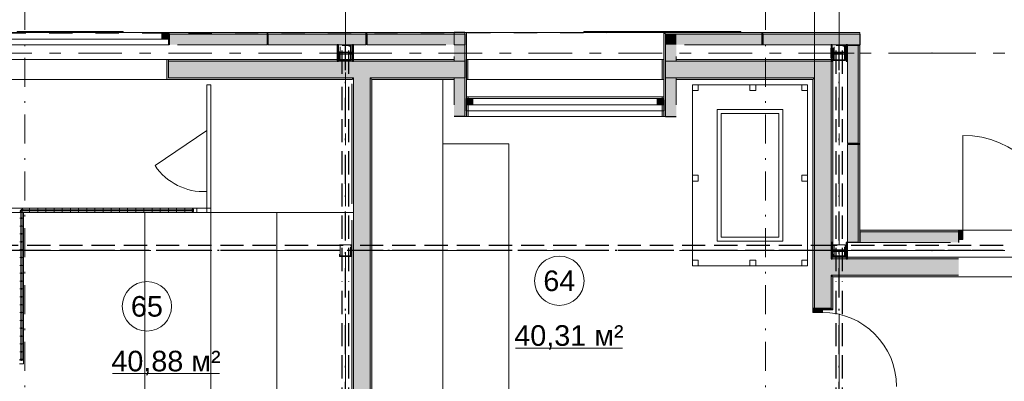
# Model space of a CAD drawing. Header units: millimetres. Extents: x 0 to 415, y 0 to 589.
# Tile 11 of 40: x 307 to 367, y 179 to 201. Entities that reach past the tile are written whole.
import ezdxf
from ezdxf.xclip import XClip

# ---------------------------------------------------------------- set-up
doc = ezdxf.new("R2010")
doc.units = ezdxf.units.MM
doc.header["$MEASUREMENT"] = 0
doc.header["$XCLIPFRAME"] = 0
for name, pattern in [('Невидимая', [3.912222, 2.822222, -1.09]), ('Штрих-Штриховая', [10.936111, 5.291667, -2.116667, 1.411111, -2.116667]), ('Штриховая', [5.644444, 2.822222, -2.822222]), ('Штрихпунктирная', [6.702778, 3.527778, -1.763889, 0, -1.411111])]:
    doc.linetypes.add(name, pattern=pattern)
for name, color, linetype in [('Интерьер - Мебель', 7, 'Continuous'), ('Конструктив - Ограждение нов', 7, 'Continuous'), ('Конструктив - стены бассейнов жб нов', 7, 'Continuous'), ('УЛИЦА_Б15_наклонный прогон', 7, 'Continuous'), ('УЛИЦА_Б6', 7, 'Continuous'), ('УЛИЦА_ЗОНЫ', 7, 'Continuous'), ('УЛИЦА_Конструктив бани', 7, 'Continuous'), ('УЛИЦА_Стены бани', 7, 'Continuous'), ('УЛИЦА_Стойки стропильные', 7, 'Continuous'), ('УЛИЦА_Сэндвич-панели бани', 7, 'Continuous'), ('Элемент Модели - Зона', 7, 'Continuous'), ('Элемент модели - Зоны уличных помещений', 7, 'Continuous'), ('Элемент Модели - Оси', 7, 'Continuous'), ('Элемент модели - Оси Улица Бани', 7, 'Continuous')]:
    doc.layers.add(name, color=color, linetype=linetype)
doc.styles.add('СГЕНЕРИР_СТИЛЬ_3', font='txt')

# ---------------------------------------------------------------- blocks, each defined once
blk = doc.blocks.new('Чертеж_2_2', base_point=(217.704, 72.604))
at = {"layer": 'УЛИЦА_Конструктив бани', "linetype": 'Continuous', "lineweight": 0, "true_color": 0x000000}
for points in [[(327.686, 198.602), (327.686, 199.602), (327.611, 199.602), (327.611, 199.14), (326.761, 199.14), (326.761, 199.602), (326.686, 199.602), (326.686, 198.602), (326.761, 198.602), (326.761, 199.064), (327.611, 199.064), (327.611, 198.602)], [(357.686, 198.602), (357.686, 199.602), (357.611, 199.602), (357.611, 199.14), (356.761, 199.14), (356.761, 199.602), (356.686, 199.602), (356.686, 198.602), (356.761, 198.602), (356.761, 199.064), (357.611, 199.064), (357.611, 198.602)], [(357.686, 186.602), (357.686, 187.602), (357.611, 187.602), (357.611, 187.14), (356.761, 187.14), (356.761, 187.602), (356.686, 187.602), (356.686, 186.602), (356.761, 186.602), (356.761, 187.064), (357.611, 187.064), (357.611, 186.602)]]:
    blk.add_hatch(color=18, dxfattribs=at).paths.add_polyline_path(points)
at = {"layer": 'УЛИЦА_Стены бани', "linetype": 'Continuous', "lineweight": 0, "true_color": 0x000000}
for points in [[(316.336, 197.502), (316.436, 197.502), (316.436, 197.602), (316.436, 198.702), (316.336, 198.702)], [(326.686, 198.702), (316.436, 198.702), (316.436, 198.602), (333.786, 198.602), (333.786, 198.702), (327.686, 198.702), (327.686, 198.602), (327.611, 198.602), (327.611, 198.702), (326.761, 198.702), (326.761, 198.602), (326.686, 198.602)], [(316.436, 197.602), (327.686, 197.602), (327.686, 198.602), (316.436, 198.602)], [(327.686, 197.602), (328.686, 197.602), (328.686, 198.602), (327.686, 198.602)], [(328.686, 197.602), (333.786, 197.602), (333.786, 198.602), (328.686, 198.602)], [(333.786, 198.602), (333.786, 197.602), (334.436, 197.602), (334.436, 198.602)], [(334.531, 197.502), (334.631, 197.502), (334.631, 198.702), (334.531, 198.702), (334.531, 197.602)], [(334.531, 197.502), (334.631, 197.502), (334.631, 198.702), (334.531, 198.702), (334.531, 197.602)], [(346.431, 197.502), (346.531, 197.502), (346.531, 197.602), (346.531, 198.702), (346.431, 198.702)], [(346.431, 197.502), (346.531, 197.502), (346.531, 197.602), (346.531, 198.702), (346.431, 198.702)], [(347.281, 197.602), (347.281, 198.602), (346.631, 198.602), (346.631, 197.602)], [(356.686, 198.702), (347.281, 198.702), (347.281, 198.602), (356.686, 198.602)], [(355.686, 198.602), (347.281, 198.602), (347.281, 197.602), (355.686, 197.602)], [(355.686, 197.602), (356.686, 197.602), (356.686, 198.602)], [(355.686, 197.602), (356.686, 198.602), (355.686, 198.602)], [(356.686, 198.602), (356.786, 198.602), (356.786, 198.702)], [(356.686, 198.602), (356.786, 198.702), (356.686, 198.702)], [(356.686, 198.602), (356.686, 187.602), (356.761, 187.602), (356.761, 187.14), (356.786, 187.14), (356.786, 198.602)], [(327.586, 197.602), (316.436, 197.602), (316.436, 197.502), (327.586, 197.502)], [(327.586, 197.502), (327.686, 197.502), (327.686, 197.602), (327.586, 197.602)], [(327.686, 197.477), (327.686, 197.502), (327.586, 197.502), (327.586, 197.477)], [(327.686, 197.502), (328.686, 197.502), (328.686, 197.602), (327.686, 197.602)], [(327.686, 197.502), (327.686, 158.702), (328.686, 158.702), (328.686, 197.502)], [(328.686, 197.502), (328.786, 197.502), (328.786, 197.602), (328.686, 197.602)], [(328.786, 158.702), (328.786, 197.502), (328.686, 197.502), (328.686, 158.702)], [(328.786, 197.502), (333.786, 197.502), (333.786, 197.602), (328.786, 197.602)], [(355.586, 197.602), (347.281, 197.602), (347.281, 197.502), (355.586, 197.502)], [(355.586, 197.502), (355.686, 197.502), (355.686, 197.602)], [(355.586, 197.502), (355.686, 197.602), (355.586, 197.602)], [(355.686, 197.502), (355.586, 197.502), (355.586, 183.602), (355.686, 183.602)], [(356.686, 197.602), (355.686, 197.602), (355.686, 186.602), (356.686, 186.602)], [(327.686, 189.952), (327.686, 197.227), (327.586, 197.227), (327.586, 189.952)], [(334.536, 195.252), (334.636, 195.252), (334.636, 196.452), (334.536, 196.452), (334.536, 195.352)], [(346.436, 195.252), (346.536, 195.252), (346.536, 195.352), (346.536, 196.452), (346.436, 196.452)], [(327.586, 188.952), (327.586, 178.14), (327.611, 178.14), (327.611, 178.602), (327.686, 178.602), (327.686, 188.952)], [(356.686, 186.602), (356.786, 186.602), (356.786, 186.702), (356.761, 186.702), (356.761, 186.602)], [(356.786, 187.064), (356.761, 187.064), (356.761, 186.702), (356.786, 186.702)], [(357.611, 186.702), (356.786, 186.702), (356.786, 186.602), (364.436, 186.602), (364.436, 186.702), (357.686, 186.702), (357.686, 186.602), (357.611, 186.602)], [(356.686, 185.602), (356.686, 186.602), (355.686, 186.602), (355.686, 185.602)], [(356.786, 185.602), (356.786, 186.602), (356.686, 186.602), (356.686, 185.602)], [(356.786, 186.602), (356.786, 185.602), (364.436, 185.602), (364.436, 186.602)], [(355.686, 183.602), (356.161, 183.602), (356.686, 183.602), (356.686, 185.602), (355.686, 185.602)], [(356.786, 185.502), (356.786, 185.602), (356.686, 185.602), (356.686, 185.502)], [(356.686, 185.502), (356.686, 183.602), (356.786, 183.602), (356.786, 185.502)], [(356.786, 185.602), (356.786, 185.502), (364.436, 185.502), (364.436, 185.602)], [(355.586, 183.602), (355.586, 183.352), (356.161, 183.352), (356.161, 183.602)], [(356.786, 183.502), (356.786, 183.602), (356.686, 183.602), (356.161, 183.602), (356.161, 183.502)]]:
    blk.add_hatch(color=18, dxfattribs=at).paths.add_polyline_path(points)
at = {"layer": 'УЛИЦА_Сэндвич-панели бани', "linetype": 'Continuous', "lineweight": 0, "true_color": 0x000000}
for points in [[(316.431, 200.352), (316.031, 200.352), (316.031, 199.952), (316.431, 199.952)], [(316.431, 200.252), (316.476, 200.252), (316.476, 200.352), (316.431, 200.352)], [(316.431, 199.602), (316.476, 199.602), (316.476, 200.252), (316.431, 200.252)], [(322.431, 200.352), (316.481, 200.352), (316.481, 200.252), (322.431, 200.252)], [(322.431, 200.252), (316.481, 200.252), (316.481, 199.602), (316.981, 199.602), (322.431, 199.602)], [(328.431, 200.352), (322.481, 200.352), (322.481, 200.252), (328.431, 200.252)], [(328.431, 200.252), (322.481, 200.252), (322.481, 199.602), (326.686, 199.602), (326.761, 199.602), (327.611, 199.602), (327.686, 199.602), (328.431, 199.602)], [(334.431, 200.352), (328.481, 200.352), (328.481, 200.252), (334.431, 200.252)], [(334.431, 200.252), (328.481, 200.252), (328.481, 199.602), (333.286, 199.602), (333.786, 199.602), (334.431, 199.602)], [(334.436, 198.602), (334.436, 200.352), (333.786, 200.352), (333.786, 198.602)], [(334.536, 195.252), (334.536, 200.352), (334.436, 200.352), (334.436, 195.252)], [(346.631, 200.352), (346.531, 200.352), (346.631, 200.252)], [(346.631, 200.252), (346.531, 200.352), (346.531, 200.252)], [(346.531, 200.252), (346.531, 195.252), (346.631, 195.252), (346.631, 200.252)], [(346.631, 200.252), (352.536, 200.252), (352.536, 200.352), (346.631, 200.352)], [(347.281, 200.252), (346.631, 200.252), (347.281, 199.602)], [(347.281, 199.602), (346.631, 200.252), (346.631, 199.602)], [(352.536, 200.252), (347.281, 200.252), (347.281, 199.602), (347.781, 199.602), (352.536, 199.602)], [(358.431, 200.352), (352.481, 200.352), (352.481, 200.252), (358.431, 200.252)], [(358.431, 200.252), (352.481, 200.252), (352.481, 199.602), (356.686, 199.602), (356.761, 199.602), (357.611, 199.602), (357.686, 199.602), (358.431, 199.602)], [(347.281, 198.602), (347.281, 199.602), (346.631, 199.602), (346.631, 198.602)], [(357.681, 193.602), (358.331, 193.602), (358.331, 199.552), (357.686, 199.552), (357.686, 198.602)], [(358.431, 193.602), (358.431, 199.552), (358.331, 199.552), (358.331, 193.602)], [(333.786, 197.602), (333.786, 195.252), (334.436, 195.252), (334.436, 197.602)], [(346.631, 197.602), (346.631, 195.252), (347.281, 195.252), (347.281, 197.602)], [(334.931, 196.352), (334.531, 196.352), (334.531, 195.952), (334.931, 195.952)], [(346.531, 196.352), (346.131, 196.352), (346.131, 195.952), (346.531, 195.952)], [(357.681, 193.552), (357.681, 187.602), (358.331, 187.602), (358.331, 193.552)], [(358.431, 187.602), (358.431, 193.552), (358.331, 193.552), (358.331, 187.602)], [(364.436, 188.352), (358.436, 188.352), (358.436, 188.252), (364.436, 188.252)], [(364.436, 188.252), (358.436, 188.252), (358.436, 187.602), (363.936, 187.602), (364.436, 187.602)], [(364.431, 188.352), (364.431, 188.252), (364.436, 188.352)], [(364.431, 187.602), (364.436, 188.252)], [(364.436, 188.352), (364.436, 187.777), (364.686, 187.777), (364.686, 188.352)]]:
    blk.add_hatch(color=18, dxfattribs=at).paths.add_polyline_path(points)
at = {"layer": 'Интерьер - Мебель', "color": 7, "linetype": 'Continuous', "lineweight": 15, "ltscale": 0.5, "flags": 128}
for points in [[(333.111, 197.502), (333.111, 166.527), (355.261, 166.527)], [(333.111, 193.584), (337.111, 193.584), (337.111, 170.527), (355.261, 170.527)], [(319.011, 189.677), (300.861, 189.677)], [(315.011, 189.427), (306.861, 189.427)], [(315.011, 189.427), (315.011, 171.527)], [(315.011, 189.427), (315.011, 159.027)], [(319.011, 189.427), (319.011, 159.027)], [(323.011, 189.427), (323.011, 159.027)]]:
    blk.add_lwpolyline(points, dxfattribs=at)
for points in [[(348.261, 186.177), (355.261, 186.177), (355.261, 197.177), (348.261, 197.177)], [(348.261, 197.177), (348.611, 197.177), (348.611, 196.827), (348.261, 196.827)], [(351.761, 197.177), (352.111, 197.177), (352.111, 196.827), (351.761, 196.827)], [(354.911, 197.177), (355.261, 197.177), (355.261, 196.827), (354.911, 196.827)], [(349.761, 187.677), (353.761, 187.677), (353.761, 195.677), (349.761, 195.677)], [(350.011, 187.927), (353.511, 187.927), (353.511, 195.427), (350.011, 195.427)], [(348.261, 191.677), (348.611, 191.677), (348.611, 191.327), (348.261, 191.327)], [(354.911, 191.677), (355.261, 191.677), (355.261, 191.327), (354.911, 191.327)], [(348.261, 186.527), (348.611, 186.527), (348.611, 186.177), (348.261, 186.177)], [(351.761, 186.527), (352.111, 186.527), (352.111, 186.177), (351.761, 186.177)], [(354.911, 186.527), (355.261, 186.527), (355.261, 186.177), (354.911, 186.177)]]:
    blk.add_lwpolyline(points, close=True, dxfattribs=at)
at = {"layer": 'Конструктив - Ограждение нов', "color": 7, "linetype": 'Continuous', "lineweight": 15, "ltscale": 0.5, "flags": 128}
for points in [[(307.484, 189.578), (307.472, 189.566), (307.462, 189.553), (307.453, 189.54), (307.445, 189.527), (307.44, 189.515), (307.436, 189.504), (307.437, 189.487), (307.446, 189.478), (307.463, 189.477), (307.474, 189.481), (307.486, 189.486), (307.498, 189.494), (307.512, 189.503), (307.525, 189.514), (307.537, 189.525), (307.549, 189.538), (307.56, 189.551), (307.569, 189.564), (307.577, 189.577), (307.582, 189.589), (307.585, 189.6), (307.585, 189.617), (307.576, 189.626), (307.559, 189.626), (307.548, 189.623), (307.536, 189.618), (307.523, 189.61), (307.51, 189.601), (307.497, 189.59)], [(317.956, 189.552), (317.956, 189.569), (317.954, 189.586), (317.951, 189.602), (317.947, 189.616), (317.943, 189.629), (317.937, 189.639), (317.925, 189.65), (317.912, 189.65), (317.9, 189.639), (317.895, 189.629), (317.89, 189.616), (317.886, 189.602), (317.883, 189.586), (317.882, 189.569), (317.881, 189.552), (317.882, 189.535), (317.883, 189.518), (317.886, 189.502), (317.89, 189.488), (317.895, 189.475), (317.9, 189.465), (317.912, 189.453), (317.925, 189.453), (317.937, 189.465), (317.943, 189.475), (317.947, 189.488), (317.951, 189.502), (317.954, 189.518), (317.956, 189.535)], [(307.511, 180.514), (307.493, 180.514), (307.477, 180.512), (307.461, 180.509), (307.447, 180.506), (307.434, 180.501), (307.424, 180.496), (307.412, 180.483), (307.412, 180.47), (307.424, 180.458), (307.434, 180.453), (307.447, 180.448), (307.461, 180.444), (307.477, 180.442), (307.493, 180.44), (307.511, 180.439), (307.528, 180.44), (307.545, 180.442), (307.561, 180.444), (307.575, 180.448), (307.587, 180.453), (307.597, 180.458), (307.609, 180.47), (307.609, 180.483), (307.597, 180.496), (307.587, 180.501), (307.575, 180.506), (307.561, 180.509), (307.545, 180.512), (307.528, 180.514)]]:
    blk.add_lwpolyline(points, close=True, dxfattribs=at)
at = {"layer": 'Конструктив - стены бассейнов жб нов', "color": 7, "linetype": 'Continuous', "lineweight": 15, "ltscale": 0.5}
blk.add_line((355.686, 201.949), (355.686, 194.458), dxfattribs=at)
at = {"layer": 'УЛИЦА_Б15_наклонный прогон', "color": 251, "linetype": 'Невидимая', "lineweight": 30, "ltscale": 0.5, "true_color": 0x575757}
for p, q in [((326.986, 197.838), (326.986, 199.552)), ((327.386, 199.552), (326.986, 199.552)), ((327.386, 197.838), (327.386, 199.552)), ((356.986, 197.838), (356.986, 199.552)), ((357.386, 199.552), (356.986, 199.552)), ((357.386, 197.838), (357.386, 199.552)), ((326.986, 185.861), (326.986, 197.212)), ((327.386, 185.861), (327.386, 197.212)), ((356.986, 185.861), (356.986, 197.212)), ((357.386, 185.861), (357.386, 197.212)), ((326.986, 167.602), (326.986, 185.235)), ((327.386, 167.602), (327.386, 185.235)), ((356.986, 167.602), (356.986, 185.235)), ((357.386, 167.602), (357.386, 185.235))]:
    blk.add_line(p, q, dxfattribs=at)
at = {"layer": 'УЛИЦА_Б15_наклонный прогон', "color": 251, "linetype": 'Штрихпунктирная', "lineweight": 30, "ltscale": 0.5, "true_color": 0x575757}
for p, q in [((327.186, 156.652), (327.186, 199.552)), ((357.186, 156.652), (357.186, 199.552))]:
    blk.add_line(p, q, dxfattribs=at)
at = {"layer": 'УЛИЦА_Б6', "color": 251, "linetype": 'Невидимая', "lineweight": 30, "ltscale": 0.5, "true_color": 0x575757}
for p, q in [((326.873, 187.422), (300.498, 187.422)), ((326.873, 187.422), (300.498, 187.422)), ((356.873, 187.422), (327.498, 187.422)), ((356.873, 187.422), (327.498, 187.422)), ((380.836, 187.422), (357.498, 187.422)), ((380.836, 187.422), (357.498, 187.422)), ((326.873, 187.102), (300.498, 187.102)), ((326.873, 187.102), (300.498, 187.102)), ((356.873, 187.102), (327.498, 187.102)), ((356.873, 187.102), (327.498, 187.102)), ((380.836, 187.102), (357.498, 187.102)), ((380.836, 187.102), (357.498, 187.102))]:
    blk.add_line(p, q, dxfattribs=at)
at = {"layer": 'УЛИЦА_Б6', "color": 251, "linetype": 'Штрихпунктирная', "lineweight": 30, "ltscale": 0.5, "true_color": 0x575757}
blk.add_line((380.836, 187.102), (170.035, 187.102), dxfattribs=at)
blk.add_line((380.836, 187.102), (170.035, 187.102), dxfattribs=at)
at = {"layer": 'УЛИЦА_ЗОНЫ', "color": 7, "linetype": 'Continuous', "lineweight": 15, "ltscale": 0.5}
for p, q in [((337.511, 181.184), (344.013, 181.184)), ((313.036, 179.631), (319.538, 179.631))]:
    blk.add_line(p, q, dxfattribs=at)
at = {"layer": 'УЛИЦА_ЗОНЫ', "color": 7, "linetype": 'Continuous', "lineweight": 15, "ltscale": 0.5, "flags": 128}
for points in [[(341.68, 185.272, 1), (338.68, 185.272, 1)], [(316.627, 183.72, 1), (313.627, 183.72, 1)]]:
    blk.add_lwpolyline(points, format="xyb", close=True, dxfattribs=at)
at = {"layer": 'УЛИЦА_Конструктив бани', "color": 251, "linetype": 'Continuous', "lineweight": 5, "ltscale": 0.5, "true_color": 0x575757}
for p, q in [((327.186, 199.502), (327.186, 200.002)), ((357.186, 199.502), (357.186, 200.002)), ((326.786, 199.102), (326.286, 199.102)), ((327.186, 198.702), (327.186, 198.202)), ((327.586, 199.102), (328.086, 199.102)), ((356.786, 199.102), (356.286, 199.102)), ((357.186, 198.702), (357.186, 198.202)), ((357.586, 199.102), (358.086, 199.102)), ((357.186, 187.502), (357.186, 188.002)), ((356.786, 187.102), (356.286, 187.102)), ((357.186, 186.702), (357.186, 186.202)), ((357.586, 187.102), (358.086, 187.102))]:
    blk.add_line(p, q, dxfattribs=at)
at = {"layer": 'УЛИЦА_Конструктив бани', "color": 251, "linetype": 'Невидимая', "lineweight": 30, "ltscale": 0.5, "true_color": 0x575757}
for p, q in [((356.686, 199.402), (356.836, 199.402)), ((356.686, 198.802), (356.686, 199.402)), ((356.836, 198.802), (356.836, 199.402)), ((356.686, 198.802), (356.836, 198.802))]:
    blk.add_line(p, q, dxfattribs=at)
at = {"layer": 'УЛИЦА_Конструктив бани', "color": 251, "linetype": 'Штрихпунктирная', "lineweight": 30, "ltscale": 0.5, "true_color": 0x575757}
blk.add_line((356.686, 199.102), (356.836, 199.102), dxfattribs=at)
at = {"layer": 'УЛИЦА_Конструктив бани', "color": 251, "linetype": 'Continuous', "lineweight": 30, "ltscale": 0.5, "true_color": 0x575757, "flags": 128}
for points in [[(327.686, 198.602), (327.686, 199.602), (327.611, 199.602), (327.611, 199.14), (326.761, 199.14), (326.761, 199.602), (326.686, 199.602), (326.686, 198.602), (326.761, 198.602), (326.761, 199.064), (327.611, 199.064), (327.611, 198.602)], [(357.686, 198.602), (357.686, 199.602), (357.611, 199.602), (357.611, 199.14), (356.761, 199.14), (356.761, 199.602), (356.686, 199.602), (356.686, 198.602), (356.761, 198.602), (356.761, 199.064), (357.611, 199.064), (357.611, 198.602)], [(357.686, 186.602), (357.686, 187.602), (357.611, 187.602), (357.611, 187.14), (356.761, 187.14), (356.761, 187.602), (356.686, 187.602), (356.686, 186.602), (356.761, 186.602), (356.761, 187.064), (357.611, 187.064), (357.611, 186.602)]]:
    blk.add_lwpolyline(points, close=True, dxfattribs=at)
at = {"layer": 'УЛИЦА_Конструктив бани', "color": 251, "linetype": 'Continuous', "lineweight": 5, "ltscale": 0.5, "true_color": 0x575757}
for p in [(327.186, 199.102), (357.186, 199.102), (357.186, 187.102)]:
    blk.add_point(p, dxfattribs=at)
at = {"layer": 'УЛИЦА_Стены бани', "color": 251, "linetype": 'Continuous', "lineweight": 0, "ltscale": 0.5, "true_color": 0x575757}
for p, q in [((304.436, 198.702), (316.436, 198.702)), ((304.536, 197.502), (316.336, 197.502))]:
    blk.add_line(p, q, dxfattribs=at)
at = {"layer": 'УЛИЦА_Стены бани', "color": 251, "linetype": 'Continuous', "lineweight": 20, "ltscale": 0.5, "true_color": 0x575757}
for p, q in [((316.336, 198.702), (316.336, 197.502)), ((316.436, 198.702), (316.336, 198.702)), ((316.336, 198.702), (316.336, 197.502)), ((316.436, 197.602), (316.436, 198.702)), ((327.686, 198.602), (316.436, 198.602)), ((328.686, 198.602), (327.686, 198.602)), ((333.786, 198.602), (328.686, 198.602)), ((333.786, 198.602), (333.786, 198.702)), ((334.531, 198.702), (334.631, 198.702)), ((334.531, 197.602), (334.531, 198.702)), ((334.531, 198.702), (334.631, 198.702)), ((334.531, 197.602), (334.531, 198.702)), ((334.631, 198.702), (334.631, 197.502)), ((334.631, 198.702), (334.631, 197.502)), ((334.631, 198.702), (334.631, 197.502)), ((334.631, 198.702), (334.631, 197.502)), ((346.431, 198.702), (346.431, 197.502)), ((346.531, 198.702), (346.431, 198.702)), ((346.431, 198.702), (346.431, 197.502)), ((346.431, 198.702), (346.431, 197.502)), ((346.531, 198.702), (346.431, 198.702)), ((346.431, 198.702), (346.431, 197.502)), ((346.531, 197.602), (346.531, 198.702)), ((346.531, 197.602), (346.531, 198.702)), ((355.686, 198.602), (347.281, 198.602)), ((356.686, 198.602), (355.686, 198.602)), ((356.686, 197.602), (356.686, 198.602)), ((356.686, 197.602), (356.686, 198.602)), ((316.436, 197.502), (316.336, 197.502)), ((316.436, 197.502), (316.336, 197.502)), ((316.436, 197.602), (327.686, 197.602)), ((327.686, 197.602), (327.686, 197.502)), ((327.686, 197.602), (327.686, 197.502)), ((327.686, 197.502), (327.686, 197.477)), ((327.686, 197.227), (327.686, 197.477)), ((328.686, 197.502), (328.686, 197.602)), ((328.686, 197.502), (328.686, 197.602)), ((328.686, 197.602), (333.786, 197.602)), ((328.686, 158.702), (328.686, 197.502)), ((333.786, 197.502), (333.786, 197.602)), ((334.531, 197.502), (334.631, 197.502)), ((334.531, 197.502), (334.631, 197.502)), ((334.531, 197.502), (334.631, 197.502)), ((334.531, 197.502), (334.631, 197.502)), ((346.531, 197.502), (346.431, 197.502)), ((346.531, 197.502), (346.431, 197.502)), ((346.531, 197.502), (346.431, 197.502)), ((346.531, 197.502), (346.431, 197.502)), ((347.281, 197.602), (355.686, 197.602)), ((355.686, 197.502), (355.686, 197.602)), ((355.686, 197.502), (355.686, 197.602)), ((355.686, 197.502), (355.686, 186.602)), ((356.686, 187.602), (356.686, 197.602)), ((327.686, 197.227), (327.686, 189.952)), ((334.536, 196.452), (334.636, 196.452)), ((334.536, 195.352), (334.536, 196.452)), ((334.636, 196.452), (334.636, 195.252)), ((334.636, 196.452), (334.636, 195.252)), ((346.436, 196.452), (346.436, 195.252)), ((346.536, 196.452), (346.436, 196.452)), ((346.436, 196.452), (346.436, 195.252)), ((346.536, 195.352), (346.536, 196.452)), ((334.536, 195.252), (334.636, 195.252)), ((334.536, 195.252), (334.636, 195.252)), ((346.536, 195.252), (346.436, 195.252)), ((346.536, 195.252), (346.436, 195.252)), ((327.686, 188.952), (327.686, 189.952)), ((327.686, 188.952), (327.686, 178.602)), ((355.686, 186.602), (355.686, 185.602)), ((356.786, 186.602), (356.686, 186.602)), ((356.686, 186.602), (356.686, 186.602)), ((356.786, 186.602), (356.686, 186.602)), ((364.436, 186.602), (356.786, 186.602)), ((355.686, 185.602), (355.686, 183.602)), ((356.686, 185.602), (356.786, 185.602)), ((356.686, 183.602), (356.686, 185.602)), ((356.686, 185.602), (356.786, 185.602)), ((356.786, 185.602), (364.436, 185.602)), ((355.586, 183.602), (355.686, 183.602)), ((355.586, 183.602), (355.686, 183.602)), ((355.586, 183.602), (355.686, 183.602)), ((355.686, 183.602), (356.161, 183.602)), ((355.686, 183.602), (356.161, 183.602)), ((355.686, 183.602), (356.161, 183.602)), ((356.161, 183.602), (356.161, 183.502)), ((356.686, 183.602), (356.161, 183.602)), ((356.161, 183.502), (356.786, 183.502)), ((356.161, 183.502), (356.786, 183.502)), ((356.786, 183.602), (356.786, 183.502)), ((356.786, 183.602), (356.786, 183.502))]:
    blk.add_line(p, q, dxfattribs=at)
at = {"layer": 'УЛИЦА_Стены бани', "color": 251, "linetype": 'Continuous', "lineweight": 15, "ltscale": 0.5, "true_color": 0x575757}
for p, q in [((334.531, 198.702), (346.531, 198.702)), ((334.531, 198.702), (346.531, 198.702)), ((334.631, 197.502), (346.431, 197.502)), ((334.631, 197.502), (346.431, 197.502)), ((334.536, 196.452), (346.536, 196.452)), ((334.636, 195.252), (346.436, 195.252)), ((364.436, 186.702), (376.436, 186.702)), ((364.436, 185.502), (376.436, 185.502))]:
    blk.add_line(p, q, dxfattribs=at)
at = {"layer": 'УЛИЦА_Стены бани', "color": 251, "linetype": 'Continuous', "lineweight": 5, "ltscale": 0.5, "true_color": 0x575757}
for p, q in [((355.586, 183.602), (355.586, 183.352)), ((356.161, 183.602), (355.586, 183.602)), ((355.586, 183.352), (356.161, 183.352)), ((356.161, 183.352), (356.161, 183.602))]:
    blk.add_line(p, q, dxfattribs=at)
at = {"layer": 'УЛИЦА_Стены бани', "color": 251, "linetype": 'Continuous', "lineweight": 20, "ltscale": 0.5, "true_color": 0x575757, "flags": 128}
for points in [[(326.686, 198.702), (316.436, 198.702)], [(327.611, 198.702), (326.761, 198.702)], [(333.786, 198.702), (327.686, 198.702)], [(356.786, 198.702), (347.281, 198.702)], [(347.281, 198.702), (347.281, 198.602)], [(356.786, 198.702), (356.786, 198.602)], [(356.786, 187.14), (356.786, 198.602)], [(316.436, 197.502), (327.586, 197.502)], [(327.586, 197.502), (327.586, 197.477)], [(328.786, 158.702), (328.786, 197.502)], [(328.786, 197.502), (333.786, 197.502)], [(347.281, 197.602), (347.281, 197.502)], [(347.281, 197.502), (355.586, 197.502)], [(355.586, 197.502), (355.586, 183.602)], [(327.586, 197.227), (327.586, 189.952)], [(327.586, 188.952), (327.586, 178.14)], [(356.786, 186.702), (356.786, 187.064)], [(357.611, 186.702), (356.786, 186.702)], [(364.436, 186.702), (357.686, 186.702)], [(356.786, 183.602), (356.786, 185.502)], [(356.786, 185.502), (364.436, 185.502)]]:
    blk.add_lwpolyline(points, dxfattribs=at)
at = {"layer": 'УЛИЦА_Стены бани', "color": 251, "linetype": 'Continuous', "lineweight": 5, "ltscale": 0.5, "true_color": 0x575757}
blk.add_arc((356.161, 178.852), 4.5, 0, 90, dxfattribs=at)
at = {"layer": 'УЛИЦА_Стойки стропильные', "color": 251, "linetype": 'Невидимая', "lineweight": 20, "ltscale": 0.5, "true_color": 0x575757, "flags": 128}
for points in [[(327.536, 198.652), (327.536, 199.552), (326.836, 199.552), (326.836, 198.652)], [(327.496, 198.692), (326.876, 198.692), (326.876, 199.512), (327.496, 199.512)], [(357.536, 198.652), (357.536, 199.552), (356.836, 199.552), (356.836, 198.652)], [(357.496, 198.692), (356.876, 198.692), (356.876, 199.512), (357.496, 199.512)], [(327.536, 186.752), (327.536, 187.452), (326.836, 187.452), (326.836, 186.752)], [(327.496, 186.792), (326.876, 186.792), (326.876, 187.412), (327.496, 187.412)], [(357.536, 186.752), (357.536, 187.452), (356.836, 187.452), (356.836, 186.752)], [(357.496, 186.792), (356.876, 186.792), (356.876, 187.412), (357.496, 187.412)]]:
    blk.add_lwpolyline(points, close=True, dxfattribs=at)
at = {"layer": 'УЛИЦА_Сэндвич-панели бани', "color": 251, "linetype": 'Continuous', "lineweight": 5, "ltscale": 0.5, "true_color": 0x575757}
for p, q in [((316.431, 200.352), (304.431, 200.352)), ((316.431, 200.352), (304.431, 200.352)), ((316.431, 199.952), (304.431, 199.952)), ((316.031, 199.952), (316.031, 200.352)), ((316.031, 200.352), (316.431, 200.352)), ((316.431, 199.952), (316.031, 199.952)), ((316.431, 200.352), (316.431, 199.952)), ((316.431, 199.602), (304.431, 199.602)), ((346.531, 196.352), (334.531, 196.352)), ((346.531, 196.352), (334.531, 196.352)), ((334.531, 195.952), (334.531, 196.352)), ((334.531, 196.352), (334.931, 196.352)), ((334.931, 196.352), (334.931, 195.952)), ((346.131, 195.952), (346.131, 196.352)), ((346.131, 196.352), (346.531, 196.352)), ((346.531, 196.352), (346.531, 195.952)), ((346.531, 195.952), (334.531, 195.952)), ((334.931, 195.952), (334.531, 195.952)), ((346.531, 195.602), (334.531, 195.602)), ((346.531, 195.952), (346.131, 195.952)), ((364.686, 188.352), (364.686, 194.102)), ((364.436, 188.352), (364.686, 188.352)), ((364.436, 187.777), (364.436, 188.352)), ((364.686, 188.352), (364.686, 187.777)), ((364.686, 187.777), (364.436, 187.777))]:
    blk.add_line(p, q, dxfattribs=at)
at = {"layer": 'УЛИЦА_Сэндвич-панели бани', "color": 251, "linetype": 'Continuous', "lineweight": 15, "ltscale": 0.5, "true_color": 0x575757}
for p, q in [((316.431, 200.352), (316.431, 200.252)), ((316.431, 200.352), (316.431, 200.252)), ((316.431, 200.352), (316.431, 200.252)), ((334.531, 196.352), (334.531, 196.252)), ((334.531, 196.352), (334.531, 196.252)), ((334.531, 196.352), (334.531, 196.252)), ((346.531, 196.352), (346.531, 196.252)), ((346.531, 196.352), (346.531, 196.252)), ((346.531, 196.352), (346.531, 196.252)), ((364.436, 188.352), (364.436, 188.252)), ((364.436, 188.352), (364.436, 188.252)), ((364.436, 188.352), (364.436, 188.252))]:
    blk.add_line(p, q, dxfattribs=at)
at = {"layer": 'УЛИЦА_Сэндвич-панели бани', "color": 251, "linetype": 'Continuous', "lineweight": 20, "ltscale": 0.5, "true_color": 0x575757}
for p, q in [((316.431, 200.252), (316.476, 200.252)), ((316.431, 200.252), (316.476, 200.252)), ((316.481, 200.252), (322.431, 200.252)), ((316.481, 200.252), (322.431, 200.252)), ((322.481, 200.252), (328.431, 200.252)), ((322.481, 200.252), (328.431, 200.252)), ((328.481, 200.252), (334.431, 200.252)), ((328.481, 200.252), (334.431, 200.252)), ((334.436, 200.352), (334.436, 198.602)), ((334.436, 200.352), (334.436, 195.252)), ((347.281, 200.252), (346.631, 200.252)), ((346.631, 198.602), (346.631, 200.252)), ((346.631, 195.252), (346.631, 200.252)), ((347.281, 200.252), (346.631, 200.252)), ((346.631, 200.252), (352.536, 200.252)), ((347.281, 200.252), (352.536, 200.252)), ((352.481, 200.252), (358.431, 200.252)), ((352.481, 200.252), (358.431, 200.252)), ((358.331, 199.552), (358.331, 193.602)), ((358.331, 199.552), (358.331, 193.602)), ((334.436, 198.602), (333.786, 198.602)), ((334.436, 198.602), (333.786, 198.602)), ((334.436, 197.602), (334.436, 198.602)), ((334.436, 197.602), (334.436, 198.602)), ((347.281, 198.602), (346.631, 198.602)), ((346.631, 198.602), (346.631, 197.602)), ((347.281, 198.602), (346.631, 198.602)), ((346.631, 198.602), (346.631, 197.602)), ((333.786, 197.602), (334.436, 197.602)), ((333.786, 197.602), (334.436, 197.602)), ((334.436, 197.602), (334.436, 195.252)), ((346.631, 197.602), (347.281, 197.602)), ((346.631, 195.252), (346.631, 197.602)), ((346.631, 197.602), (347.281, 197.602)), ((358.331, 193.552), (358.331, 187.602)), ((358.331, 193.552), (358.331, 187.602)), ((358.436, 188.252), (364.436, 188.252)), ((358.436, 188.252), (364.436, 188.252)), ((364.431, 188.252), (364.436, 188.252)), ((364.431, 188.252), (364.436, 188.252))]:
    blk.add_line(p, q, dxfattribs=at)
at = {"layer": 'УЛИЦА_Сэндвич-панели бани', "color": 251, "linetype": 'Continuous', "lineweight": 25, "ltscale": 0.5, "true_color": 0x575757}
for p, q in [((316.431, 200.252), (316.431, 199.952)), ((316.431, 200.252), (316.431, 199.952)), ((316.431, 200.252), (316.431, 199.952)), ((316.431, 199.952), (316.431, 199.602)), ((316.431, 199.952), (316.431, 199.602)), ((334.531, 196.252), (334.531, 195.952)), ((334.531, 196.252), (334.531, 195.952)), ((334.531, 196.252), (334.531, 195.952)), ((346.531, 196.252), (346.531, 195.952)), ((346.531, 196.252), (346.531, 195.952)), ((346.531, 196.252), (346.531, 195.952)), ((334.531, 195.952), (334.531, 195.602)), ((334.531, 195.952), (334.531, 195.602)), ((346.531, 195.952), (346.531, 195.602)), ((346.531, 195.952), (346.531, 195.602)), ((364.436, 188.252), (364.436, 187.777)), ((364.436, 188.252), (364.436, 187.777)), ((364.436, 188.252), (364.436, 187.777)), ((364.436, 187.777), (364.436, 187.602)), ((364.436, 187.777), (364.436, 187.602))]:
    blk.add_line(p, q, dxfattribs=at)
at = {"layer": 'УЛИЦА_Сэндвич-панели бани', "color": 251, "linetype": 'Continuous', "lineweight": 20, "ltscale": 0.5, "true_color": 0x575757, "flags": 128}
for points in [[(316.476, 200.352), (316.431, 200.352)], [(322.431, 200.352), (316.481, 200.352)], [(328.431, 200.352), (322.481, 200.352)], [(334.431, 200.352), (328.481, 200.352)], [(333.786, 200.352), (333.786, 199.602)], [(334.536, 195.252), (334.536, 200.352)], [(346.531, 200.352), (346.531, 196.352)], [(352.536, 200.352), (346.631, 200.352)], [(358.431, 200.352), (352.481, 200.352)], [(316.431, 199.602), (316.476, 199.602)], [(316.981, 199.602), (322.431, 199.602)], [(322.481, 199.602), (326.686, 199.602)], [(326.761, 199.602), (327.611, 199.602)], [(327.686, 199.602), (328.431, 199.602)], [(328.481, 199.602), (333.286, 199.602)], [(333.786, 199.602), (334.431, 199.602)], [(347.781, 199.602), (352.536, 199.602)], [(352.481, 199.602), (356.686, 199.602)], [(356.761, 199.602), (357.611, 199.602)], [(357.686, 199.602), (358.431, 199.602)], [(358.431, 193.602), (358.431, 199.552)], [(333.786, 198.902), (333.786, 198.602)], [(347.281, 198.602), (347.281, 198.902)], [(357.681, 198.602), (357.681, 193.602)], [(333.786, 197.602), (333.786, 195.952)], [(347.281, 195.952), (347.281, 197.602)], [(346.531, 196.252), (346.531, 195.252)], [(357.681, 193.552), (357.681, 187.602)], [(358.431, 187.602), (358.431, 193.552)], [(364.436, 188.352), (358.436, 188.352)], [(358.436, 187.602), (363.936, 187.602)]]:
    blk.add_lwpolyline(points, dxfattribs=at)
at = {"layer": 'УЛИЦА_Сэндвич-панели бани', "color": 251, "linetype": 'Continuous', "lineweight": 15, "ltscale": 0.5, "true_color": 0x575757, "flags": 128}
for points in [[(316.476, 200.352), (316.476, 200.252)], [(316.481, 200.352), (316.481, 200.252)], [(322.431, 200.352), (322.431, 200.252)], [(322.481, 200.352), (322.481, 200.252)], [(328.431, 200.352), (328.431, 200.252)], [(328.481, 200.352), (328.481, 200.252)], [(334.431, 200.352), (334.431, 200.252)], [(334.536, 200.352), (334.436, 200.352)], [(346.531, 200.352), (346.631, 200.352)], [(352.481, 200.352), (352.481, 200.252)], [(352.536, 200.352), (352.536, 200.252)], [(358.431, 200.352), (358.431, 200.252)], [(358.431, 199.552), (358.331, 199.552)], [(334.536, 195.252), (334.436, 195.252)], [(346.531, 195.252), (346.631, 195.252)], [(358.431, 193.602), (358.331, 193.602)], [(358.431, 193.552), (358.331, 193.552)], [(358.436, 188.352), (358.436, 188.252)], [(364.431, 188.352), (364.431, 188.252)], [(364.436, 188.352), (364.436, 188.252)], [(358.431, 187.602), (358.331, 187.602)]]:
    blk.add_lwpolyline(points, dxfattribs=at)
at = {"layer": 'УЛИЦА_Сэндвич-панели бани', "color": 251, "linetype": 'Continuous', "lineweight": 25, "ltscale": 0.5, "true_color": 0x575757, "flags": 128}
for points in [[(316.476, 200.252), (316.476, 199.602)], [(316.481, 200.252), (316.481, 199.602)], [(322.431, 200.252), (322.431, 199.602)], [(322.481, 200.252), (322.481, 199.602)], [(328.431, 200.252), (328.431, 199.602)], [(328.481, 200.252), (328.481, 199.602)], [(334.436, 200.352), (333.786, 200.352)], [(334.431, 200.252), (334.431, 199.602)], [(352.481, 200.252), (352.481, 199.602)], [(352.536, 200.252), (352.536, 199.602)], [(358.431, 200.252), (358.431, 199.602)], [(358.331, 199.552), (357.686, 199.552)], [(334.436, 195.252), (333.786, 195.252)], [(346.631, 195.252), (347.281, 195.252)], [(358.331, 193.602), (357.681, 193.602)], [(358.331, 193.552), (357.681, 193.552)], [(358.436, 188.252), (358.436, 187.602)], [(364.431, 188.252), (364.431, 187.602)], [(364.436, 188.252), (364.436, 187.602)], [(358.331, 187.602), (357.681, 187.602)]]:
    blk.add_lwpolyline(points, dxfattribs=at)
at = {"layer": 'УЛИЦА_Сэндвич-панели бани', "color": 251, "linetype": 'Continuous', "lineweight": 5, "ltscale": 0.5, "true_color": 0x575757}
blk.add_arc((364.686, 188.352), 5.75, 0, 90, dxfattribs=at)
at = {"layer": 'УЛИЦА_Сэндвич-панели бани', "color": 251, "linetype": 'Continuous', "lineweight": 20, "ltscale": 0.5, "true_color": 0x575757}
for p in [(334.436, 198.602), (334.436, 198.602), (346.631, 198.602), (346.631, 198.602), (334.436, 197.602), (334.436, 197.602), (346.631, 197.602), (346.631, 197.602)]:
    blk.add_point(p, dxfattribs=at)
at = {"layer": 'Элемент Модели - Зона', "color": 7, "linetype": 'Continuous', "lineweight": 15, "ltscale": 0.5}
for p, q in [((307.238, 200.402), (313.676, 200.402)), ((307.959, 200.402), (312.95, 200.402)), ((307.959, 200.402), (307.959, 200.352)), ((341.683, 200.402), (351.205, 200.402)), ((341.683, 200.402), (341.683, 200.352)), ((344.242, 200.402), (348.646, 200.402)), ((344.242, 200.402), (344.242, 200.352)), ((317.919, 189.677), (307.386, 189.677)), ((308.006, 189.652), (308.006, 189.452)), ((308.502, 189.652), (308.502, 189.452)), ((308.998, 189.652), (308.998, 189.452)), ((309.493, 189.652), (309.493, 189.452)), ((309.989, 189.652), (309.989, 189.452)), ((310.485, 189.652), (310.485, 189.452)), ((310.98, 189.652), (310.98, 189.452)), ((311.476, 189.652), (311.476, 189.452)), ((311.971, 189.652), (311.971, 189.452)), ((312.467, 189.652), (312.467, 189.452)), ((312.963, 189.652), (312.963, 189.452)), ((313.458, 189.652), (313.458, 189.452)), ((313.954, 189.652), (313.954, 189.452)), ((314.449, 189.652), (314.449, 189.452)), ((314.945, 189.652), (314.945, 189.452)), ((315.441, 189.652), (315.441, 189.452)), ((315.936, 189.652), (315.936, 189.452)), ((316.432, 189.652), (316.432, 189.452)), ((316.927, 189.652), (316.927, 189.452)), ((317.423, 189.652), (317.423, 189.452)), ((318.169, 189.677), (317.919, 189.677)), ((318.169, 189.427), (318.169, 189.677)), ((307.411, 189.074), (307.611, 189.074)), ((307.473, 189.589), (307.473, 180.477)), ((317.919, 189.589), (307.473, 189.589)), ((307.511, 189.037), (307.511, 189.112)), ((307.548, 180.477), (307.548, 189.514)), ((307.548, 189.514), (317.919, 189.514)), ((307.636, 180.477), (307.636, 189.427)), ((307.636, 189.427), (317.919, 189.427)), ((307.969, 189.552), (308.044, 189.552)), ((308.465, 189.552), (308.54, 189.552)), ((308.96, 189.552), (309.035, 189.552)), ((309.456, 189.552), (309.531, 189.552)), ((309.951, 189.552), (310.026, 189.552)), ((310.447, 189.552), (310.522, 189.552)), ((310.943, 189.552), (311.018, 189.552)), ((311.438, 189.552), (311.513, 189.552)), ((311.934, 189.552), (312.009, 189.552)), ((312.429, 189.552), (312.504, 189.552)), ((312.925, 189.552), (313, 189.552)), ((313.421, 189.552), (313.496, 189.552)), ((313.916, 189.552), (313.991, 189.552)), ((314.412, 189.552), (314.487, 189.552)), ((314.907, 189.552), (314.982, 189.552)), ((315.403, 189.552), (315.478, 189.552)), ((315.899, 189.552), (315.974, 189.552)), ((316.394, 189.552), (316.469, 189.552)), ((316.89, 189.552), (316.965, 189.552)), ((317.386, 189.552), (317.461, 189.552)), ((317.919, 189.514), (317.919, 189.589)), ((317.919, 189.427), (318.169, 189.427)), ((307.411, 188.597), (307.611, 188.597)), ((307.511, 188.559), (307.511, 188.634)), ((307.411, 188.119), (307.611, 188.119)), ((307.511, 188.082), (307.511, 188.157)), ((307.411, 187.641), (307.611, 187.641)), ((307.511, 187.604), (307.511, 187.679)), ((307.411, 187.164), (307.611, 187.164)), ((307.411, 186.686), (307.611, 186.686)), ((307.511, 187.126), (307.511, 187.201)), ((307.511, 186.649), (307.511, 186.724)), ((307.411, 186.208), (307.611, 186.208)), ((307.511, 186.171), (307.511, 186.246)), ((307.411, 185.731), (307.611, 185.731)), ((307.511, 185.693), (307.511, 185.768)), ((307.411, 185.253), (307.611, 185.253)), ((307.511, 185.216), (307.511, 185.291)), ((307.511, 184.738), (307.511, 184.813)), ((307.411, 184.776), (307.611, 184.776)), ((307.411, 184.298), (307.611, 184.298)), ((307.511, 184.26), (307.511, 184.335)), ((307.411, 183.82), (307.611, 183.82)), ((307.511, 183.783), (307.511, 183.858)), ((307.411, 183.343), (307.611, 183.343)), ((307.511, 183.305), (307.511, 183.38)), ((307.411, 182.865), (307.611, 182.865)), ((307.511, 182.828), (307.511, 182.903)), ((307.511, 182.35), (307.511, 182.425)), ((307.411, 182.387), (307.611, 182.387)), ((307.411, 181.91), (307.611, 181.91)), ((307.511, 181.872), (307.511, 181.947)), ((307.411, 181.432), (307.611, 181.432)), ((307.511, 181.395), (307.511, 181.47)), ((307.411, 180.955), (307.611, 180.955)), ((307.511, 180.917), (307.511, 180.992)), ((307.386, 180.227), (307.636, 180.227)), ((307.473, 180.477), (307.548, 180.477)), ((307.636, 180.227), (307.636, 180.477))]:
    blk.add_line(p, q, dxfattribs=at)
at = {"layer": 'Элемент Модели - Зона', "color": 7, "linetype": 'Continuous', "lineweight": 15, "ltscale": 0.5, "flags": 128}
for points in [[(313.676, 200.402), (313.676, 200.352), (307.238, 200.352), (307.238, 200.402)], [(312.95, 200.402), (312.95, 200.352), (307.959, 200.352), (307.959, 200.402)], [(351.205, 200.402), (351.205, 200.352), (341.683, 200.352), (341.683, 200.402)], [(348.646, 200.402), (348.646, 200.352), (344.242, 200.352), (344.242, 200.402)], [(168.435, 200.352), (168.435, 155.852), (382.436, 155.852), (382.436, 188.352), (358.431, 188.352), (358.431, 200.352)]]:
    blk.add_lwpolyline(points, close=True, dxfattribs=at)
for points in [[(318.761, 197.177), (318.761, 189.427)], [(318.761, 197.177), (319.011, 197.177), (319.011, 189.427)], [(318.169, 189.427), (327.686, 189.427)]]:
    blk.add_lwpolyline(points, dxfattribs=at)
blk.add_lwpolyline([(318.761, 194.404), (315.621, 192.264, 0.262043), (318.761, 190.688)], format="xyb", dxfattribs=at)
at = {"layer": 'Элемент Модели - Зона', "color": 7, "linetype": 'Continuous', "lineweight": 15, "ltscale": 0.5}
for p in [(307.959, 200.402), (341.683, 200.402), (344.242, 200.402)]:
    blk.add_point(p, dxfattribs=at)
at = {"layer": 'Элемент модели - Зоны уличных помещений', "color": 7, "linetype": 'Штриховая', "lineweight": 15, "ltscale": 0.5, "flags": 128}
blk.add_lwpolyline([(165.259, 200.352), (168.467, 200.352), (219.03, 200.237), (358.431, 200.352), (358.431, 188.352), (382.431, 188.352), (382.431, 156.354), (397.429, 156.354), (397.429, 216.729), (367.43, 216.729), (367.43, 222.852), (164.979, 222.852)], close=True, dxfattribs=at)
at = {"layer": 'Элемент Модели - Оси', "color": 7, "linetype": 'Штрихпунктирная', "lineweight": 15, "ltscale": 0.5}
for p, q in [((307.704, 533.604), (307.704, 138.079)), ((352.704, 533.604), (352.704, 138.079))]:
    blk.add_line(p, q, dxfattribs=at)
at = {"layer": 'Элемент модели - Оси Улица Бани', "color": 7, "linetype": 'Штрих-Штриховая', "lineweight": 15, "ltscale": 0.5}
for p, q in [((327.186, 198.993), (327.186, 203.993)), ((357.186, 198.993), (357.186, 203.993)), ((362.824, 199.102), (191.849, 199.102)), ((327.186, 151.523), (327.186, 198.993)), ((357.186, 151.523), (357.186, 198.993)), ((362.824, 199.102), (391.101, 199.102)), ((362.824, 187.102), (191.849, 187.102)), ((362.824, 187.102), (391.101, 187.102))]:
    blk.add_line(p, q, dxfattribs=at)
for p in [(362.824, 199.102), (362.824, 199.102), (362.824, 187.102), (362.824, 187.102)]:
    blk.add_point(p, dxfattribs=at)
at = {"layer": 'УЛИЦА_ЗОНЫ', "color": 7, "linetype": 'Continuous', "lineweight": 15, "char_height": 1.25, "attachment_point": 5, "style": 'СГЕНЕРИР_СТИЛЬ_3'}
for s, insert in [('\\A1;{\\pqc;\\fArial|b0|i0|c204|p38;64}', (340.18, 185.262)), ('\\A1;{\\pqc;\\fArial|b0|i0|c204|p38;65}', (315.127, 183.71)), ('\\A1;{\\pqc;\\fArial|b0|i0|c204|p38;40,31 м²}', (340.762, 181.83)), ('\\A1;{\\pqc;\\fArial|b0|i0|c204|p38;40,88 м²}', (316.287, 180.278))]:
    blk.add_mtext(s, dxfattribs=dict(at, insert=insert))

msp = doc.modelspace()

# ---------------------------------------------------------------- block references
at = {"color": 161, "linetype": 'Continuous', "lineweight": 40, "true_color": 0x83aefe}
ref = msp.add_blockref('Чертеж_2_2', (217.704, 72.604), dxfattribs=at)
XClip(ref).set_block_clipping_path([(24.004460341, 138.0790885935), (407.6441154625, 585.1734188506)])

doc.saveas('drawing.dxf')
